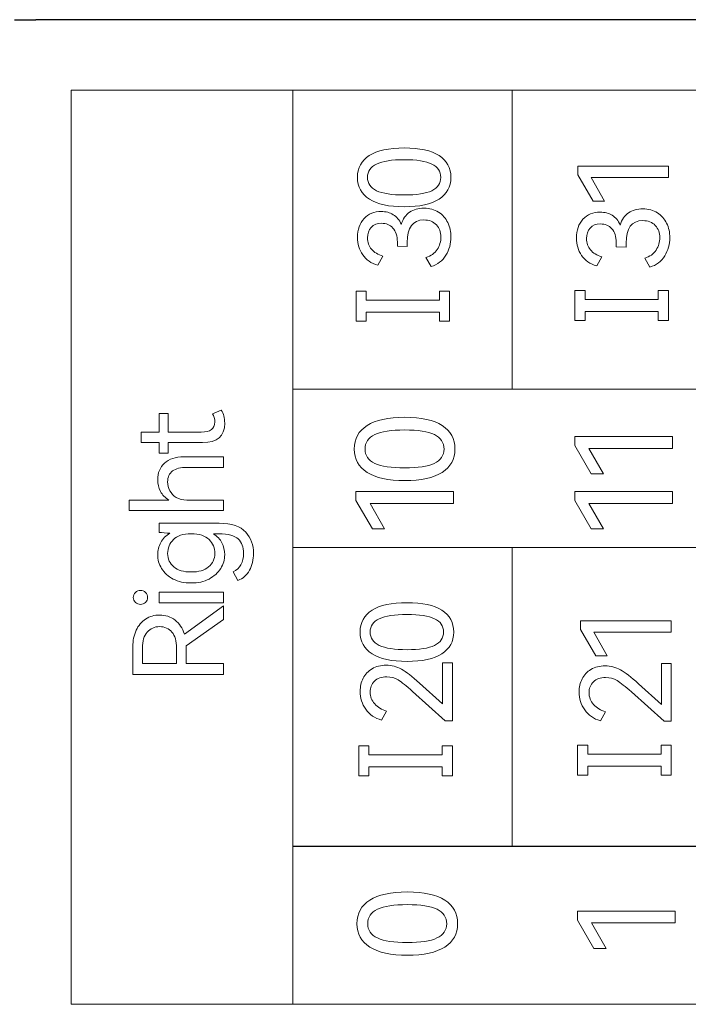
# Model space of a CAD drawing. Header units: millimetres. Extents: x 0 to 427, y 0 to 299.
# Tile 15 of 34: x 133 to 145, y 147 to 166. Entities that reach past the tile are written whole.
import ezdxf

# ---------------------------------------------------------------- set-up
doc = ezdxf.new("R2010")
doc.units = ezdxf.units.MM
doc.header["$MEASUREMENT"] = 0
doc.layers.add('layer 1', color=7, linetype='Continuous')
doc.layers.add('Layer0000', color=7, linetype='Continuous', lineweight=25)

msp = doc.modelspace()

# ---------------------------------------------------------------- linework, layer by layer
at = {"layer": 'layer 1', "lineweight": 9}
for points, knots in [([(137.761, 147.427), (137.761, 147.427), (137.761, 164.37), (137.761, 164.37), (137.761, 164.37), (137.761, 164.37), (133.653, 164.37), (133.653, 164.37), (133.653, 164.37), (133.653, 164.37), (133.653, 147.427), (133.653, 147.427), (133.653, 147.427), (133.653, 147.427), (137.761, 147.427), (137.761, 147.427)], [0, 0, 0, 0, 0.25, 0.25, 0.25, 0.25, 0.5, 0.5, 0.5, 0.5, 0.75, 0.75, 0.75, 0.75, 1, 1, 1, 1]), ([(174.394, 164.37), (174.394, 164.37), (170.323, 164.37), (170.323, 164.37), (170.323, 164.37), (170.323, 164.37), (166.253, 164.37), (166.253, 164.37), (166.253, 164.37), (166.253, 164.37), (162.183, 164.37), (162.183, 164.37), (162.183, 164.37), (162.183, 164.37), (158.112, 164.37), (158.112, 164.37), (158.112, 164.37), (158.112, 164.37), (154.042, 164.37), (154.042, 164.37), (154.042, 164.37), (154.042, 164.37), (149.972, 164.37), (149.972, 164.37), (149.972, 164.37), (149.972, 164.37), (145.901, 164.37), (145.901, 164.37), (145.901, 164.37), (145.901, 164.37), (141.831, 164.37), (141.831, 164.37), (141.831, 164.37), (141.831, 164.37), (137.761, 164.37), (137.761, 164.37)], [0, 0, 0, 0, 0.111111, 0.111111, 0.111111, 0.111111, 0.222222, 0.222222, 0.222222, 0.222222, 0.333333, 0.333333, 0.333333, 0.333333, 0.444444, 0.444444, 0.444444, 0.444444, 0.555556, 0.555556, 0.555556, 0.555556, 0.666667, 0.666667, 0.666667, 0.666667, 0.777778, 0.777778, 0.777778, 0.777778, 0.888889, 0.888889, 0.888889, 0.888889, 1, 1, 1, 1]), ([(139.829, 163.3), (140.113, 163.3), (140.328, 163.253), (140.474, 163.159), (140.474, 163.159), (140.62, 163.064), (140.693, 162.93), (140.693, 162.754), (140.693, 162.754), (140.693, 162.58), (140.62, 162.445), (140.473, 162.351), (140.473, 162.351), (140.326, 162.257), (140.111, 162.21), (139.829, 162.21), (139.829, 162.21), (139.544, 162.21), (139.328, 162.257), (139.181, 162.351), (139.181, 162.351), (139.033, 162.445), (138.96, 162.58), (138.96, 162.754), (138.96, 162.754), (138.96, 162.93), (139.033, 163.064), (139.18, 163.159), (139.18, 163.159), (139.326, 163.253), (139.543, 163.3), (139.829, 163.3)], [0, 0, 0, 0, 0.125, 0.125, 0.125, 0.125, 0.25, 0.25, 0.25, 0.25, 0.375, 0.375, 0.375, 0.375, 0.5, 0.5, 0.5, 0.5, 0.625, 0.625, 0.625, 0.625, 0.75, 0.75, 0.75, 0.75, 0.875, 0.875, 0.875, 0.875, 1, 1, 1, 1]), ([(139.829, 162.428), (140.056, 162.428), (140.226, 162.455), (140.338, 162.507), (140.338, 162.507), (140.449, 162.56), (140.505, 162.642), (140.505, 162.754), (140.505, 162.754), (140.505, 162.865), (140.45, 162.948), (140.339, 163.001), (140.339, 163.001), (140.228, 163.055), (140.058, 163.082), (139.829, 163.082), (139.829, 163.082), (139.598, 163.082), (139.426, 163.055), (139.314, 163.001), (139.314, 163.001), (139.202, 162.948), (139.145, 162.865), (139.145, 162.754), (139.145, 162.754), (139.145, 162.642), (139.202, 162.56), (139.314, 162.507), (139.314, 162.507), (139.426, 162.455), (139.598, 162.428), (139.829, 162.428)], [0, 0, 0, 0, 0.125, 0.125, 0.125, 0.125, 0.25, 0.25, 0.25, 0.25, 0.375, 0.375, 0.375, 0.375, 0.5, 0.5, 0.5, 0.5, 0.625, 0.625, 0.625, 0.625, 0.75, 0.75, 0.75, 0.75, 0.875, 0.875, 0.875, 0.875, 1, 1, 1, 1]), ([(143.54, 162.315), (143.54, 162.315), (143.329, 162.315), (143.329, 162.315), (143.329, 162.315), (143.329, 162.315), (143.045, 162.804), (143.045, 162.804), (143.045, 162.804), (143.045, 162.804), (143.045, 162.96), (143.045, 162.96), (143.045, 162.96), (143.045, 162.96), (144.725, 162.96), (144.725, 162.96), (144.725, 162.96), (144.725, 162.96), (144.725, 162.753), (144.725, 162.753), (144.725, 162.753), (144.725, 162.753), (143.29, 162.753), (143.29, 162.753), (143.29, 162.753), (143.29, 162.753), (143.54, 162.315), (143.54, 162.315)], [0, 0, 0, 0, 0.142857, 0.142857, 0.142857, 0.142857, 0.285714, 0.285714, 0.285714, 0.285714, 0.428571, 0.428571, 0.428571, 0.428571, 0.571429, 0.571429, 0.571429, 0.571429, 0.714286, 0.714286, 0.714286, 0.714286, 0.857143, 0.857143, 0.857143, 0.857143, 1, 1, 1, 1]), ([(139.771, 161.883), (139.803, 161.984), (139.855, 162.059), (139.927, 162.109), (139.927, 162.109), (139.999, 162.158), (140.088, 162.183), (140.193, 162.183), (140.193, 162.183), (140.297, 162.183), (140.387, 162.159), (140.463, 162.11), (140.463, 162.11), (140.538, 162.061), (140.596, 161.996), (140.635, 161.915), (140.635, 161.915), (140.674, 161.834), (140.693, 161.745), (140.693, 161.649), (140.693, 161.649), (140.693, 161.526), (140.662, 161.414), (140.599, 161.311), (140.599, 161.311), (140.536, 161.207), (140.445, 161.138), (140.324, 161.103), (140.324, 161.103), (140.324, 161.103), (140.23, 161.268), (140.23, 161.268), (140.23, 161.268), (140.322, 161.297), (140.391, 161.347), (140.437, 161.418), (140.437, 161.418), (140.484, 161.489), (140.507, 161.566), (140.507, 161.649), (140.507, 161.649), (140.507, 161.739), (140.48, 161.814), (140.424, 161.875), (140.424, 161.875), (140.368, 161.935), (140.29, 161.965), (140.191, 161.965), (140.191, 161.965), (139.986, 161.965), (139.884, 161.825), (139.884, 161.546), (139.884, 161.546), (139.884, 161.546), (139.884, 161.475), (139.884, 161.475), (139.884, 161.475), (139.884, 161.475), (139.7, 161.477), (139.7, 161.477), (139.7, 161.477), (139.7, 161.477), (139.7, 161.557), (139.7, 161.557), (139.7, 161.557), (139.7, 161.67), (139.673, 161.756), (139.618, 161.815), (139.618, 161.815), (139.563, 161.874), (139.492, 161.903), (139.407, 161.903), (139.407, 161.903), (139.326, 161.903), (139.262, 161.878), (139.216, 161.828), (139.216, 161.828), (139.171, 161.777), (139.148, 161.712), (139.148, 161.633), (139.148, 161.633), (139.148, 161.55), (139.172, 161.48), (139.221, 161.423), (139.221, 161.423), (139.27, 161.366), (139.34, 161.322), (139.432, 161.291), (139.432, 161.291), (139.432, 161.291), (139.338, 161.126), (139.338, 161.126), (139.338, 161.126), (139.214, 161.163), (139.12, 161.227), (139.057, 161.32), (139.057, 161.32), (138.994, 161.412), (138.962, 161.52), (138.962, 161.644), (138.962, 161.644), (138.962, 161.788), (139.002, 161.903), (139.083, 161.99), (139.083, 161.99), (139.164, 162.078), (139.271, 162.121), (139.402, 162.121), (139.402, 162.121), (139.486, 162.121), (139.56, 162.102), (139.625, 162.063), (139.625, 162.063), (139.689, 162.024), (139.738, 161.964), (139.771, 161.883)], [0, 0, 0, 0, 0.034483, 0.034483, 0.034483, 0.034483, 0.068966, 0.068966, 0.068966, 0.068966, 0.103448, 0.103448, 0.103448, 0.103448, 0.137931, 0.137931, 0.137931, 0.137931, 0.172414, 0.172414, 0.172414, 0.172414, 0.206897, 0.206897, 0.206897, 0.206897, 0.241379, 0.241379, 0.241379, 0.241379, 0.275862, 0.275862, 0.275862, 0.275862, 0.310345, 0.310345, 0.310345, 0.310345, 0.344828, 0.344828, 0.344828, 0.344828, 0.37931, 0.37931, 0.37931, 0.37931, 0.413793, 0.413793, 0.413793, 0.413793, 0.448276, 0.448276, 0.448276, 0.448276, 0.482759, 0.482759, 0.482759, 0.482759, 0.517241, 0.517241, 0.517241, 0.517241, 0.551724, 0.551724, 0.551724, 0.551724, 0.586207, 0.586207, 0.586207, 0.586207, 0.62069, 0.62069, 0.62069, 0.62069, 0.655172, 0.655172, 0.655172, 0.655172, 0.689655, 0.689655, 0.689655, 0.689655, 0.724138, 0.724138, 0.724138, 0.724138, 0.758621, 0.758621, 0.758621, 0.758621, 0.793103, 0.793103, 0.793103, 0.793103, 0.827586, 0.827586, 0.827586, 0.827586, 0.862069, 0.862069, 0.862069, 0.862069, 0.896552, 0.896552, 0.896552, 0.896552, 0.931034, 0.931034, 0.931034, 0.931034, 0.965517, 0.965517, 0.965517, 0.965517, 1, 1, 1, 1]), ([(143.829, 161.871), (143.861, 161.972), (143.913, 162.047), (143.985, 162.097), (143.985, 162.097), (144.057, 162.146), (144.145, 162.171), (144.251, 162.171), (144.251, 162.171), (144.355, 162.171), (144.445, 162.147), (144.52, 162.098), (144.52, 162.098), (144.596, 162.049), (144.653, 161.984), (144.692, 161.903), (144.692, 161.903), (144.731, 161.822), (144.751, 161.733), (144.751, 161.637), (144.751, 161.637), (144.751, 161.515), (144.719, 161.402), (144.657, 161.299), (144.657, 161.299), (144.594, 161.195), (144.502, 161.126), (144.381, 161.091), (144.381, 161.091), (144.381, 161.091), (144.287, 161.256), (144.287, 161.256), (144.287, 161.256), (144.379, 161.285), (144.448, 161.335), (144.495, 161.406), (144.495, 161.406), (144.542, 161.478), (144.565, 161.554), (144.565, 161.637), (144.565, 161.637), (144.565, 161.727), (144.537, 161.802), (144.481, 161.863), (144.481, 161.863), (144.425, 161.923), (144.348, 161.953), (144.248, 161.953), (144.248, 161.953), (144.044, 161.953), (143.941, 161.813), (143.941, 161.534), (143.941, 161.534), (143.941, 161.534), (143.941, 161.463), (143.941, 161.463), (143.941, 161.463), (143.941, 161.463), (143.758, 161.465), (143.758, 161.465), (143.758, 161.465), (143.758, 161.465), (143.758, 161.545), (143.758, 161.545), (143.758, 161.545), (143.758, 161.658), (143.73, 161.744), (143.675, 161.803), (143.675, 161.803), (143.62, 161.862), (143.55, 161.891), (143.464, 161.891), (143.464, 161.891), (143.383, 161.891), (143.32, 161.866), (143.274, 161.816), (143.274, 161.816), (143.228, 161.765), (143.205, 161.7), (143.205, 161.621), (143.205, 161.621), (143.205, 161.538), (143.23, 161.468), (143.279, 161.411), (143.279, 161.411), (143.327, 161.354), (143.398, 161.31), (143.489, 161.279), (143.489, 161.279), (143.489, 161.279), (143.395, 161.114), (143.395, 161.114), (143.395, 161.114), (143.272, 161.151), (143.178, 161.215), (143.115, 161.308), (143.115, 161.308), (143.051, 161.4), (143.019, 161.508), (143.019, 161.632), (143.019, 161.632), (143.019, 161.776), (143.06, 161.891), (143.141, 161.979), (143.141, 161.979), (143.222, 162.066), (143.328, 162.109), (143.46, 162.109), (143.46, 162.109), (143.544, 162.109), (143.618, 162.09), (143.682, 162.051), (143.682, 162.051), (143.746, 162.012), (143.795, 161.952), (143.829, 161.871)], [0, 0, 0, 0, 0.034483, 0.034483, 0.034483, 0.034483, 0.068966, 0.068966, 0.068966, 0.068966, 0.103448, 0.103448, 0.103448, 0.103448, 0.137931, 0.137931, 0.137931, 0.137931, 0.172414, 0.172414, 0.172414, 0.172414, 0.206897, 0.206897, 0.206897, 0.206897, 0.241379, 0.241379, 0.241379, 0.241379, 0.275862, 0.275862, 0.275862, 0.275862, 0.310345, 0.310345, 0.310345, 0.310345, 0.344828, 0.344828, 0.344828, 0.344828, 0.37931, 0.37931, 0.37931, 0.37931, 0.413793, 0.413793, 0.413793, 0.413793, 0.448276, 0.448276, 0.448276, 0.448276, 0.482759, 0.482759, 0.482759, 0.482759, 0.517241, 0.517241, 0.517241, 0.517241, 0.551724, 0.551724, 0.551724, 0.551724, 0.586207, 0.586207, 0.586207, 0.586207, 0.62069, 0.62069, 0.62069, 0.62069, 0.655172, 0.655172, 0.655172, 0.655172, 0.689655, 0.689655, 0.689655, 0.689655, 0.724138, 0.724138, 0.724138, 0.724138, 0.758621, 0.758621, 0.758621, 0.758621, 0.793103, 0.793103, 0.793103, 0.793103, 0.827586, 0.827586, 0.827586, 0.827586, 0.862069, 0.862069, 0.862069, 0.862069, 0.896552, 0.896552, 0.896552, 0.896552, 0.931034, 0.931034, 0.931034, 0.931034, 0.965517, 0.965517, 0.965517, 0.965517, 1, 1, 1, 1]), ([(139.123, 160.647), (139.123, 160.647), (139.123, 160.48), (139.123, 160.48), (139.123, 160.48), (139.123, 160.48), (140.479, 160.48), (140.479, 160.48), (140.479, 160.48), (140.479, 160.48), (140.479, 160.647), (140.479, 160.647), (140.479, 160.647), (140.479, 160.647), (140.668, 160.647), (140.668, 160.647), (140.668, 160.647), (140.668, 160.647), (140.668, 160.089), (140.668, 160.089), (140.668, 160.089), (140.668, 160.089), (140.479, 160.089), (140.479, 160.089), (140.479, 160.089), (140.479, 160.089), (140.479, 160.257), (140.479, 160.257), (140.479, 160.257), (140.479, 160.257), (139.123, 160.257), (139.123, 160.257), (139.123, 160.257), (139.123, 160.257), (139.123, 160.089), (139.123, 160.089), (139.123, 160.089), (139.123, 160.089), (138.934, 160.089), (138.934, 160.089), (138.934, 160.089), (138.934, 160.089), (138.934, 160.647), (138.934, 160.647), (138.934, 160.647), (138.934, 160.647), (139.123, 160.647), (139.123, 160.647)], [0, 0, 0, 0, 0.083333, 0.083333, 0.083333, 0.083333, 0.166667, 0.166667, 0.166667, 0.166667, 0.25, 0.25, 0.25, 0.25, 0.333333, 0.333333, 0.333333, 0.333333, 0.416667, 0.416667, 0.416667, 0.416667, 0.5, 0.5, 0.5, 0.5, 0.583333, 0.583333, 0.583333, 0.583333, 0.666667, 0.666667, 0.666667, 0.666667, 0.75, 0.75, 0.75, 0.75, 0.833333, 0.833333, 0.833333, 0.833333, 0.916667, 0.916667, 0.916667, 0.916667, 1, 1, 1, 1]), ([(143.18, 160.659), (143.18, 160.659), (143.18, 160.492), (143.18, 160.492), (143.18, 160.492), (143.18, 160.492), (144.536, 160.492), (144.536, 160.492), (144.536, 160.492), (144.536, 160.492), (144.536, 160.659), (144.536, 160.659), (144.536, 160.659), (144.536, 160.659), (144.725, 160.659), (144.725, 160.659), (144.725, 160.659), (144.725, 160.659), (144.725, 160.101), (144.725, 160.101), (144.725, 160.101), (144.725, 160.101), (144.536, 160.101), (144.536, 160.101), (144.536, 160.101), (144.536, 160.101), (144.536, 160.268), (144.536, 160.268), (144.536, 160.268), (144.536, 160.268), (143.18, 160.268), (143.18, 160.268), (143.18, 160.268), (143.18, 160.268), (143.18, 160.101), (143.18, 160.101), (143.18, 160.101), (143.18, 160.101), (142.991, 160.101), (142.991, 160.101), (142.991, 160.101), (142.991, 160.101), (142.991, 160.659), (142.991, 160.659), (142.991, 160.659), (142.991, 160.659), (143.18, 160.659), (143.18, 160.659)], [0, 0, 0, 0, 0.083333, 0.083333, 0.083333, 0.083333, 0.166667, 0.166667, 0.166667, 0.166667, 0.25, 0.25, 0.25, 0.25, 0.333333, 0.333333, 0.333333, 0.333333, 0.416667, 0.416667, 0.416667, 0.416667, 0.5, 0.5, 0.5, 0.5, 0.583333, 0.583333, 0.583333, 0.583333, 0.666667, 0.666667, 0.666667, 0.666667, 0.75, 0.75, 0.75, 0.75, 0.833333, 0.833333, 0.833333, 0.833333, 0.916667, 0.916667, 0.916667, 0.916667, 1, 1, 1, 1]), ([(174.394, 158.829), (174.394, 158.829), (170.323, 158.829), (170.323, 158.829), (170.323, 158.829), (170.323, 158.829), (166.253, 158.829), (166.253, 158.829), (166.253, 158.829), (166.253, 158.829), (162.183, 158.829), (162.183, 158.829), (162.183, 158.829), (162.183, 158.829), (158.112, 158.829), (158.112, 158.829), (158.112, 158.829), (158.112, 158.829), (154.042, 158.829), (154.042, 158.829), (154.042, 158.829), (154.042, 158.829), (149.972, 158.829), (149.972, 158.829), (149.972, 158.829), (149.972, 158.829), (145.901, 158.829), (145.901, 158.829), (145.901, 158.829), (145.901, 158.829), (141.831, 158.829), (141.831, 158.829), (141.831, 158.829), (141.831, 158.829), (137.761, 158.829), (137.761, 158.829)], [0, 0, 0, 0, 0.111111, 0.111111, 0.111111, 0.111111, 0.222222, 0.222222, 0.222222, 0.222222, 0.333333, 0.333333, 0.333333, 0.333333, 0.444444, 0.444444, 0.444444, 0.444444, 0.555556, 0.555556, 0.555556, 0.555556, 0.666667, 0.666667, 0.666667, 0.666667, 0.777778, 0.777778, 0.777778, 0.777778, 0.888889, 0.888889, 0.888889, 0.888889, 1, 1, 1, 1]), ([(137.761, 155.895), (137.761, 155.895), (137.761, 158.827), (137.761, 158.827), (137.761, 158.827), (137.761, 158.827), (174.394, 158.827), (174.394, 158.827), (174.394, 158.827), (174.394, 158.827), (174.394, 155.895), (174.394, 155.895), (174.394, 155.895), (174.394, 155.895), (137.761, 155.895), (137.761, 155.895)], [0, 0, 0, 0, 0.25, 0.25, 0.25, 0.25, 0.5, 0.5, 0.5, 0.5, 0.75, 0.75, 0.75, 0.75, 1, 1, 1, 1]), ([(136.435, 158.438), (136.478, 158.376), (136.499, 158.296), (136.499, 158.198), (136.499, 158.198), (136.499, 157.958), (136.363, 157.838), (136.089, 157.838), (136.089, 157.838), (136.089, 157.838), (135.451, 157.838), (135.451, 157.838), (135.451, 157.838), (135.451, 157.838), (135.451, 157.64), (135.451, 157.64), (135.451, 157.64), (135.451, 157.64), (135.282, 157.64), (135.282, 157.64), (135.282, 157.64), (135.282, 157.64), (135.282, 157.838), (135.282, 157.838), (135.282, 157.838), (135.282, 157.838), (134.949, 157.838), (134.949, 157.838), (134.949, 157.838), (134.949, 157.838), (134.949, 158.033), (134.949, 158.033), (134.949, 158.033), (134.949, 158.033), (135.282, 158.033), (135.282, 158.033), (135.282, 158.033), (135.282, 158.033), (135.282, 158.379), (135.282, 158.379), (135.282, 158.379), (135.282, 158.379), (135.451, 158.379), (135.451, 158.379), (135.451, 158.379), (135.451, 158.379), (135.451, 158.033), (135.451, 158.033), (135.451, 158.033), (135.451, 158.033), (136.066, 158.033), (136.066, 158.033), (136.066, 158.033), (136.233, 158.033), (136.316, 158.095), (136.316, 158.221), (136.316, 158.221), (136.316, 158.276), (136.302, 158.327), (136.275, 158.374), (136.275, 158.374), (136.275, 158.374), (136.435, 158.438), (136.435, 158.438)], [0, 0, 0, 0, 0.0625, 0.0625, 0.0625, 0.0625, 0.125, 0.125, 0.125, 0.125, 0.1875, 0.1875, 0.1875, 0.1875, 0.25, 0.25, 0.25, 0.25, 0.3125, 0.3125, 0.3125, 0.3125, 0.375, 0.375, 0.375, 0.375, 0.4375, 0.4375, 0.4375, 0.4375, 0.5, 0.5, 0.5, 0.5, 0.5625, 0.5625, 0.5625, 0.5625, 0.625, 0.625, 0.625, 0.625, 0.6875, 0.6875, 0.6875, 0.6875, 0.75, 0.75, 0.75, 0.75, 0.8125, 0.8125, 0.8125, 0.8125, 0.875, 0.875, 0.875, 0.875, 0.9375, 0.9375, 0.9375, 0.9375, 1, 1, 1, 1]), ([(139.837, 158.307), (140.143, 158.307), (140.375, 158.256), (140.532, 158.155), (140.532, 158.155), (140.689, 158.054), (140.768, 157.909), (140.768, 157.719), (140.768, 157.719), (140.768, 157.532), (140.689, 157.387), (140.531, 157.286), (140.531, 157.286), (140.373, 157.185), (140.141, 157.134), (139.837, 157.134), (139.837, 157.134), (139.53, 157.134), (139.298, 157.185), (139.139, 157.286), (139.139, 157.286), (138.98, 157.387), (138.901, 157.532), (138.901, 157.719), (138.901, 157.719), (138.901, 157.909), (138.98, 158.054), (139.138, 158.155), (139.138, 158.155), (139.296, 158.256), (139.529, 158.307), (139.837, 158.307)], [0, 0, 0, 0, 0.125, 0.125, 0.125, 0.125, 0.25, 0.25, 0.25, 0.25, 0.375, 0.375, 0.375, 0.375, 0.5, 0.5, 0.5, 0.5, 0.625, 0.625, 0.625, 0.625, 0.75, 0.75, 0.75, 0.75, 0.875, 0.875, 0.875, 0.875, 1, 1, 1, 1]), ([(139.837, 157.369), (140.082, 157.369), (140.265, 157.397), (140.385, 157.454), (140.385, 157.454), (140.505, 157.511), (140.565, 157.599), (140.565, 157.719), (140.565, 157.719), (140.565, 157.84), (140.505, 157.929), (140.386, 157.986), (140.386, 157.986), (140.267, 158.043), (140.084, 158.072), (139.837, 158.072), (139.837, 158.072), (139.588, 158.072), (139.403, 158.044), (139.282, 157.986), (139.282, 157.986), (139.161, 157.928), (139.101, 157.84), (139.101, 157.719), (139.101, 157.719), (139.101, 157.599), (139.161, 157.511), (139.282, 157.454), (139.282, 157.454), (139.403, 157.397), (139.588, 157.369), (139.837, 157.369)], [0, 0, 0, 0, 0.125, 0.125, 0.125, 0.125, 0.25, 0.25, 0.25, 0.25, 0.375, 0.375, 0.375, 0.375, 0.5, 0.5, 0.5, 0.5, 0.625, 0.625, 0.625, 0.625, 0.75, 0.75, 0.75, 0.75, 0.875, 0.875, 0.875, 0.875, 1, 1, 1, 1]), ([(143.522, 157.26), (143.522, 157.26), (143.294, 157.26), (143.294, 157.26), (143.294, 157.26), (143.294, 157.26), (142.988, 157.786), (142.988, 157.786), (142.988, 157.786), (142.988, 157.786), (142.988, 157.954), (142.988, 157.954), (142.988, 157.954), (142.988, 157.954), (144.798, 157.954), (144.798, 157.954), (144.798, 157.954), (144.798, 157.954), (144.798, 157.732), (144.798, 157.732), (144.798, 157.732), (144.798, 157.732), (143.252, 157.732), (143.252, 157.732), (143.252, 157.732), (143.252, 157.732), (143.522, 157.26), (143.522, 157.26)], [0, 0, 0, 0, 0.142857, 0.142857, 0.142857, 0.142857, 0.285714, 0.285714, 0.285714, 0.285714, 0.428571, 0.428571, 0.428571, 0.428571, 0.571429, 0.571429, 0.571429, 0.571429, 0.714286, 0.714286, 0.714286, 0.714286, 0.857143, 0.857143, 0.857143, 0.857143, 1, 1, 1, 1]), ([(135.257, 157.155), (135.257, 157.278), (135.299, 157.379), (135.383, 157.457), (135.383, 157.457), (135.467, 157.535), (135.586, 157.574), (135.74, 157.574), (135.74, 157.574), (135.74, 157.574), (136.474, 157.574), (136.474, 157.574), (136.474, 157.574), (136.474, 157.574), (136.474, 157.379), (136.474, 157.379), (136.474, 157.379), (136.474, 157.379), (135.795, 157.379), (135.795, 157.379), (135.795, 157.379), (135.682, 157.379), (135.595, 157.357), (135.534, 157.312), (135.534, 157.312), (135.473, 157.267), (135.442, 157.2), (135.442, 157.111), (135.442, 157.111), (135.442, 157.053), (135.456, 156.998), (135.482, 156.947), (135.482, 156.947), (135.509, 156.896), (135.549, 156.854), (135.602, 156.822), (135.602, 156.822), (135.654, 156.79), (135.72, 156.774), (135.798, 156.774), (135.798, 156.774), (135.798, 156.774), (136.474, 156.774), (136.474, 156.774), (136.474, 156.774), (136.474, 156.774), (136.474, 156.579), (136.474, 156.579), (136.474, 156.579), (136.474, 156.579), (134.729, 156.579), (134.729, 156.579), (134.729, 156.579), (134.729, 156.579), (134.729, 156.774), (134.729, 156.774), (134.729, 156.774), (134.729, 156.774), (135.463, 156.774), (135.463, 156.774), (135.463, 156.774), (135.396, 156.815), (135.344, 156.869), (135.309, 156.934), (135.309, 156.934), (135.274, 157), (135.257, 157.074), (135.257, 157.155)], [0, 0, 0, 0, 0.058824, 0.058824, 0.058824, 0.058824, 0.117647, 0.117647, 0.117647, 0.117647, 0.176471, 0.176471, 0.176471, 0.176471, 0.235294, 0.235294, 0.235294, 0.235294, 0.294118, 0.294118, 0.294118, 0.294118, 0.352941, 0.352941, 0.352941, 0.352941, 0.411765, 0.411765, 0.411765, 0.411765, 0.470588, 0.470588, 0.470588, 0.470588, 0.529412, 0.529412, 0.529412, 0.529412, 0.588235, 0.588235, 0.588235, 0.588235, 0.647059, 0.647059, 0.647059, 0.647059, 0.705882, 0.705882, 0.705882, 0.705882, 0.764706, 0.764706, 0.764706, 0.764706, 0.823529, 0.823529, 0.823529, 0.823529, 0.882353, 0.882353, 0.882353, 0.882353, 0.941176, 0.941176, 0.941176, 0.941176, 1, 1, 1, 1]), ([(139.464, 156.238), (139.464, 156.238), (139.237, 156.238), (139.237, 156.238), (139.237, 156.238), (139.237, 156.238), (138.93, 156.764), (138.93, 156.764), (138.93, 156.764), (138.93, 156.764), (138.93, 156.932), (138.93, 156.932), (138.93, 156.932), (138.93, 156.932), (140.74, 156.932), (140.74, 156.932), (140.74, 156.932), (140.74, 156.932), (140.74, 156.709), (140.74, 156.709), (140.74, 156.709), (140.74, 156.709), (139.195, 156.709), (139.195, 156.709), (139.195, 156.709), (139.195, 156.709), (139.464, 156.238), (139.464, 156.238)], [0, 0, 0, 0, 0.142857, 0.142857, 0.142857, 0.142857, 0.285714, 0.285714, 0.285714, 0.285714, 0.428571, 0.428571, 0.428571, 0.428571, 0.571429, 0.571429, 0.571429, 0.571429, 0.714286, 0.714286, 0.714286, 0.714286, 0.857143, 0.857143, 0.857143, 0.857143, 1, 1, 1, 1]), ([(143.522, 156.238), (143.522, 156.238), (143.294, 156.238), (143.294, 156.238), (143.294, 156.238), (143.294, 156.238), (142.988, 156.764), (142.988, 156.764), (142.988, 156.764), (142.988, 156.764), (142.988, 156.932), (142.988, 156.932), (142.988, 156.932), (142.988, 156.932), (144.798, 156.932), (144.798, 156.932), (144.798, 156.932), (144.798, 156.932), (144.798, 156.709), (144.798, 156.709), (144.798, 156.709), (144.798, 156.709), (143.252, 156.709), (143.252, 156.709), (143.252, 156.709), (143.252, 156.709), (143.522, 156.238), (143.522, 156.238)], [0, 0, 0, 0, 0.142857, 0.142857, 0.142857, 0.142857, 0.285714, 0.285714, 0.285714, 0.285714, 0.428571, 0.428571, 0.428571, 0.428571, 0.571429, 0.571429, 0.571429, 0.571429, 0.714286, 0.714286, 0.714286, 0.714286, 0.857143, 0.857143, 0.857143, 0.857143, 1, 1, 1, 1]), ([(135.282, 156.343), (135.282, 156.343), (136.398, 156.343), (136.398, 156.343), (136.398, 156.343), (136.629, 156.343), (136.793, 156.288), (136.889, 156.178), (136.889, 156.178), (136.986, 156.068), (137.034, 155.937), (137.034, 155.786), (137.034, 155.786), (137.034, 155.668), (137.008, 155.563), (136.958, 155.472), (136.958, 155.472), (136.908, 155.38), (136.836, 155.317), (136.745, 155.284), (136.745, 155.284), (136.745, 155.284), (136.655, 155.442), (136.655, 155.442), (136.655, 155.442), (136.785, 155.502), (136.85, 155.617), (136.85, 155.788), (136.85, 155.788), (136.85, 155.9), (136.817, 155.988), (136.749, 156.052), (136.749, 156.052), (136.682, 156.116), (136.564, 156.148), (136.394, 156.148), (136.394, 156.148), (136.394, 156.148), (136.291, 156.148), (136.291, 156.148), (136.291, 156.148), (136.361, 156.104), (136.413, 156.048), (136.448, 155.98), (136.448, 155.98), (136.482, 155.912), (136.499, 155.839), (136.499, 155.761), (136.499, 155.761), (136.499, 155.67), (136.475, 155.585), (136.425, 155.505), (136.425, 155.505), (136.375, 155.425), (136.303, 155.36), (136.209, 155.31), (136.209, 155.31), (136.115, 155.26), (136.005, 155.236), (135.878, 155.236), (135.878, 155.236), (135.751, 155.236), (135.64, 155.26), (135.545, 155.309), (135.545, 155.309), (135.451, 155.358), (135.379, 155.423), (135.33, 155.504), (135.33, 155.504), (135.281, 155.585), (135.257, 155.67), (135.257, 155.761), (135.257, 155.761), (135.257, 155.84), (135.276, 155.915), (135.314, 155.987), (135.314, 155.987), (135.352, 156.058), (135.409, 156.115), (135.484, 156.157), (135.484, 156.157), (135.412, 156.165), (135.344, 156.17), (135.282, 156.171), (135.282, 156.171), (135.282, 156.171), (135.282, 156.343), (135.282, 156.343)], [0, 0, 0, 0, 0.045455, 0.045455, 0.045455, 0.045455, 0.090909, 0.090909, 0.090909, 0.090909, 0.136364, 0.136364, 0.136364, 0.136364, 0.181818, 0.181818, 0.181818, 0.181818, 0.227273, 0.227273, 0.227273, 0.227273, 0.272727, 0.272727, 0.272727, 0.272727, 0.318182, 0.318182, 0.318182, 0.318182, 0.363636, 0.363636, 0.363636, 0.363636, 0.409091, 0.409091, 0.409091, 0.409091, 0.454545, 0.454545, 0.454545, 0.454545, 0.5, 0.5, 0.5, 0.5, 0.545455, 0.545455, 0.545455, 0.545455, 0.590909, 0.590909, 0.590909, 0.590909, 0.636364, 0.636364, 0.636364, 0.636364, 0.681818, 0.681818, 0.681818, 0.681818, 0.727273, 0.727273, 0.727273, 0.727273, 0.772727, 0.772727, 0.772727, 0.772727, 0.818182, 0.818182, 0.818182, 0.818182, 0.863636, 0.863636, 0.863636, 0.863636, 0.909091, 0.909091, 0.909091, 0.909091, 0.954545, 0.954545, 0.954545, 0.954545, 1, 1, 1, 1]), ([(136.316, 155.784), (136.316, 155.883), (136.281, 155.969), (136.21, 156.04), (136.21, 156.04), (136.14, 156.112), (136.029, 156.148), (135.878, 156.148), (135.878, 156.148), (135.728, 156.148), (135.618, 156.112), (135.548, 156.04), (135.548, 156.04), (135.477, 155.969), (135.442, 155.883), (135.442, 155.784), (135.442, 155.784), (135.442, 155.68), (135.48, 155.596), (135.557, 155.534), (135.557, 155.534), (135.633, 155.471), (135.74, 155.44), (135.878, 155.44), (135.878, 155.44), (136.017, 155.44), (136.125, 155.471), (136.201, 155.534), (136.201, 155.534), (136.278, 155.596), (136.316, 155.68), (136.316, 155.784)], [0, 0, 0, 0, 0.125, 0.125, 0.125, 0.125, 0.25, 0.25, 0.25, 0.25, 0.375, 0.375, 0.375, 0.375, 0.5, 0.5, 0.5, 0.5, 0.625, 0.625, 0.625, 0.625, 0.75, 0.75, 0.75, 0.75, 0.875, 0.875, 0.875, 0.875, 1, 1, 1, 1]), ([(174.394, 155.895), (174.394, 155.895), (170.323, 155.895), (170.323, 155.895), (170.323, 155.895), (170.323, 155.895), (166.253, 155.895), (166.253, 155.895), (166.253, 155.895), (166.253, 155.895), (162.183, 155.895), (162.183, 155.895), (162.183, 155.895), (162.183, 155.895), (158.112, 155.895), (158.112, 155.895), (158.112, 155.895), (158.112, 155.895), (154.042, 155.895), (154.042, 155.895), (154.042, 155.895), (154.042, 155.895), (149.972, 155.895), (149.972, 155.895), (149.972, 155.895), (149.972, 155.895), (145.901, 155.895), (145.901, 155.895), (145.901, 155.895), (145.901, 155.895), (141.831, 155.895), (141.831, 155.895), (141.831, 155.895), (141.831, 155.895), (137.761, 155.895), (137.761, 155.895)], [0, 0, 0, 0, 0.111111, 0.111111, 0.111111, 0.111111, 0.222222, 0.222222, 0.222222, 0.222222, 0.333333, 0.333333, 0.333333, 0.333333, 0.444444, 0.444444, 0.444444, 0.444444, 0.555556, 0.555556, 0.555556, 0.555556, 0.666667, 0.666667, 0.666667, 0.666667, 0.777778, 0.777778, 0.777778, 0.777778, 0.888889, 0.888889, 0.888889, 0.888889, 1, 1, 1, 1]), ([(135.071, 154.968), (135.071, 154.932), (135.057, 154.902), (135.031, 154.877), (135.031, 154.877), (135.004, 154.852), (134.973, 154.839), (134.938, 154.839), (134.938, 154.839), (134.903, 154.839), (134.872, 154.852), (134.845, 154.877), (134.845, 154.877), (134.818, 154.902), (134.805, 154.932), (134.805, 154.968), (134.805, 154.968), (134.805, 155.004), (134.818, 155.035), (134.844, 155.06), (134.844, 155.06), (134.87, 155.086), (134.901, 155.098), (134.938, 155.098), (134.938, 155.098), (134.973, 155.098), (135.004, 155.085), (135.031, 155.059), (135.031, 155.059), (135.057, 155.033), (135.071, 155.003), (135.071, 154.968)], [0, 0, 0, 0, 0.125, 0.125, 0.125, 0.125, 0.25, 0.25, 0.25, 0.25, 0.375, 0.375, 0.375, 0.375, 0.5, 0.5, 0.5, 0.5, 0.625, 0.625, 0.625, 0.625, 0.75, 0.75, 0.75, 0.75, 0.875, 0.875, 0.875, 0.875, 1, 1, 1, 1]), ([(136.474, 155.064), (136.474, 155.064), (136.474, 154.869), (136.474, 154.869), (136.474, 154.869), (136.474, 154.869), (135.284, 154.869), (135.284, 154.869), (135.284, 154.869), (135.284, 154.869), (135.284, 155.064), (135.284, 155.064), (135.284, 155.064), (135.284, 155.064), (136.474, 155.064), (136.474, 155.064)], [0, 0, 0, 0, 0.25, 0.25, 0.25, 0.25, 0.5, 0.5, 0.5, 0.5, 0.75, 0.75, 0.75, 0.75, 1, 1, 1, 1]), ([(136.474, 154.81), (136.474, 154.81), (136.474, 154.56), (136.474, 154.56), (136.474, 154.56), (136.474, 154.56), (135.786, 154.073), (135.786, 154.073), (135.786, 154.073), (135.786, 154.073), (135.786, 154.053), (135.786, 154.053), (135.786, 154.053), (135.786, 154.053), (135.786, 153.741), (135.786, 153.741), (135.786, 153.741), (135.786, 153.741), (136.474, 153.741), (136.474, 153.741), (136.474, 153.741), (136.474, 153.741), (136.474, 153.537), (136.474, 153.537), (136.474, 153.537), (136.474, 153.537), (134.796, 153.537), (134.796, 153.537), (134.796, 153.537), (134.796, 153.537), (134.796, 154.053), (134.796, 154.053), (134.796, 154.053), (134.796, 154.167), (134.816, 154.269), (134.858, 154.359), (134.858, 154.359), (134.899, 154.448), (134.957, 154.518), (135.033, 154.568), (135.033, 154.568), (135.109, 154.617), (135.195, 154.642), (135.293, 154.642), (135.293, 154.642), (135.403, 154.642), (135.498, 154.611), (135.579, 154.548), (135.579, 154.548), (135.659, 154.485), (135.717, 154.399), (135.752, 154.289), (135.752, 154.289), (135.752, 154.289), (136.474, 154.81), (136.474, 154.81)], [0, 0, 0, 0, 0.071429, 0.071429, 0.071429, 0.071429, 0.142857, 0.142857, 0.142857, 0.142857, 0.214286, 0.214286, 0.214286, 0.214286, 0.285714, 0.285714, 0.285714, 0.285714, 0.357143, 0.357143, 0.357143, 0.357143, 0.428571, 0.428571, 0.428571, 0.428571, 0.5, 0.5, 0.5, 0.5, 0.571429, 0.571429, 0.571429, 0.571429, 0.642857, 0.642857, 0.642857, 0.642857, 0.714286, 0.714286, 0.714286, 0.714286, 0.785714, 0.785714, 0.785714, 0.785714, 0.857143, 0.857143, 0.857143, 0.857143, 0.928571, 0.928571, 0.928571, 0.928571, 1, 1, 1, 1]), ([(139.879, 154.871), (140.164, 154.871), (140.379, 154.824), (140.525, 154.73), (140.525, 154.73), (140.671, 154.636), (140.744, 154.501), (140.744, 154.326), (140.744, 154.326), (140.744, 154.151), (140.67, 154.017), (140.524, 153.923), (140.524, 153.923), (140.377, 153.829), (140.162, 153.782), (139.879, 153.782), (139.879, 153.782), (139.595, 153.782), (139.379, 153.829), (139.231, 153.923), (139.231, 153.923), (139.084, 154.017), (139.01, 154.151), (139.01, 154.326), (139.01, 154.326), (139.01, 154.501), (139.084, 154.636), (139.23, 154.73), (139.23, 154.73), (139.377, 154.824), (139.593, 154.871), (139.879, 154.871)], [0, 0, 0, 0, 0.125, 0.125, 0.125, 0.125, 0.25, 0.25, 0.25, 0.25, 0.375, 0.375, 0.375, 0.375, 0.5, 0.5, 0.5, 0.5, 0.625, 0.625, 0.625, 0.625, 0.75, 0.75, 0.75, 0.75, 0.875, 0.875, 0.875, 0.875, 1, 1, 1, 1]), ([(139.879, 154), (140.107, 154), (140.277, 154.026), (140.388, 154.079), (140.388, 154.079), (140.5, 154.132), (140.556, 154.214), (140.556, 154.326), (140.556, 154.326), (140.556, 154.437), (140.5, 154.52), (140.389, 154.573), (140.389, 154.573), (140.279, 154.627), (140.109, 154.653), (139.879, 154.653), (139.879, 154.653), (139.648, 154.653), (139.477, 154.627), (139.364, 154.573), (139.364, 154.573), (139.252, 154.52), (139.196, 154.437), (139.196, 154.326), (139.196, 154.326), (139.196, 154.214), (139.252, 154.132), (139.364, 154.079), (139.364, 154.079), (139.477, 154.026), (139.648, 154), (139.879, 154)], [0, 0, 0, 0, 0.125, 0.125, 0.125, 0.125, 0.25, 0.25, 0.25, 0.25, 0.375, 0.375, 0.375, 0.375, 0.5, 0.5, 0.5, 0.5, 0.625, 0.625, 0.625, 0.625, 0.75, 0.75, 0.75, 0.75, 0.875, 0.875, 0.875, 0.875, 1, 1, 1, 1]), ([(134.974, 153.741), (134.974, 153.741), (135.607, 153.741), (135.607, 153.741), (135.607, 153.741), (135.607, 153.741), (135.607, 154.028), (135.607, 154.028), (135.607, 154.028), (135.607, 154.158), (135.579, 154.257), (135.521, 154.325), (135.521, 154.325), (135.464, 154.393), (135.388, 154.427), (135.293, 154.427), (135.293, 154.427), (135.198, 154.427), (135.122, 154.393), (135.063, 154.325), (135.063, 154.325), (135.004, 154.257), (134.974, 154.158), (134.974, 154.028), (134.974, 154.028), (134.974, 154.028), (134.974, 153.741), (134.974, 153.741)], [0, 0, 0, 0, 0.142857, 0.142857, 0.142857, 0.142857, 0.285714, 0.285714, 0.285714, 0.285714, 0.428571, 0.428571, 0.428571, 0.428571, 0.571429, 0.571429, 0.571429, 0.571429, 0.714286, 0.714286, 0.714286, 0.714286, 0.857143, 0.857143, 0.857143, 0.857143, 1, 1, 1, 1]), ([(143.591, 153.887), (143.591, 153.887), (143.38, 153.887), (143.38, 153.887), (143.38, 153.887), (143.38, 153.887), (143.095, 154.376), (143.095, 154.376), (143.095, 154.376), (143.095, 154.376), (143.095, 154.532), (143.095, 154.532), (143.095, 154.532), (143.095, 154.532), (144.776, 154.532), (144.776, 154.532), (144.776, 154.532), (144.776, 154.532), (144.776, 154.325), (144.776, 154.325), (144.776, 154.325), (144.776, 154.325), (143.341, 154.325), (143.341, 154.325), (143.341, 154.325), (143.341, 154.325), (143.591, 153.887), (143.591, 153.887)], [0, 0, 0, 0, 0.142857, 0.142857, 0.142857, 0.142857, 0.285714, 0.285714, 0.285714, 0.285714, 0.428571, 0.428571, 0.428571, 0.428571, 0.571429, 0.571429, 0.571429, 0.571429, 0.714286, 0.714286, 0.714286, 0.714286, 0.857143, 0.857143, 0.857143, 0.857143, 1, 1, 1, 1]), ([(140.537, 152.996), (140.537, 152.996), (140.537, 153.755), (140.537, 153.755), (140.537, 153.755), (140.537, 153.755), (140.719, 153.755), (140.719, 153.755), (140.719, 153.755), (140.719, 153.755), (140.719, 152.684), (140.719, 152.684), (140.719, 152.684), (140.719, 152.684), (140.588, 152.684), (140.588, 152.684), (140.588, 152.684), (140.588, 152.684), (139.982, 153.227), (139.982, 153.227), (139.982, 153.227), (139.869, 153.33), (139.78, 153.4), (139.715, 153.438), (139.715, 153.438), (139.65, 153.477), (139.58, 153.496), (139.503, 153.496), (139.503, 153.496), (139.405, 153.496), (139.33, 153.469), (139.276, 153.416), (139.276, 153.416), (139.223, 153.362), (139.196, 153.295), (139.196, 153.214), (139.196, 153.214), (139.196, 153.131), (139.224, 153.059), (139.28, 152.996), (139.28, 152.996), (139.335, 152.933), (139.409, 152.888), (139.501, 152.861), (139.501, 152.861), (139.501, 152.861), (139.407, 152.695), (139.407, 152.695), (139.407, 152.695), (139.282, 152.729), (139.184, 152.796), (139.115, 152.895), (139.115, 152.895), (139.045, 152.994), (139.01, 153.105), (139.01, 153.227), (139.01, 153.227), (139.01, 153.316), (139.029, 153.397), (139.066, 153.471), (139.066, 153.471), (139.104, 153.544), (139.159, 153.602), (139.231, 153.646), (139.231, 153.646), (139.304, 153.69), (139.392, 153.711), (139.494, 153.711), (139.494, 153.711), (139.593, 153.711), (139.687, 153.687), (139.776, 153.638), (139.776, 153.638), (139.865, 153.589), (139.976, 153.503), (140.111, 153.381), (140.111, 153.381), (140.111, 153.381), (140.537, 152.996), (140.537, 152.996)], [0, 0, 0, 0, 0.05, 0.05, 0.05, 0.05, 0.1, 0.1, 0.1, 0.1, 0.15, 0.15, 0.15, 0.15, 0.2, 0.2, 0.2, 0.2, 0.25, 0.25, 0.25, 0.25, 0.3, 0.3, 0.3, 0.3, 0.35, 0.35, 0.35, 0.35, 0.4, 0.4, 0.4, 0.4, 0.45, 0.45, 0.45, 0.45, 0.5, 0.5, 0.5, 0.5, 0.55, 0.55, 0.55, 0.55, 0.6, 0.6, 0.6, 0.6, 0.65, 0.65, 0.65, 0.65, 0.7, 0.7, 0.7, 0.7, 0.75, 0.75, 0.75, 0.75, 0.8, 0.8, 0.8, 0.8, 0.85, 0.85, 0.85, 0.85, 0.9, 0.9, 0.9, 0.9, 0.95, 0.95, 0.95, 0.95, 1, 1, 1, 1]), ([(144.595, 152.984), (144.595, 152.984), (144.595, 153.743), (144.595, 153.743), (144.595, 153.743), (144.595, 153.743), (144.776, 153.743), (144.776, 153.743), (144.776, 153.743), (144.776, 153.743), (144.776, 152.672), (144.776, 152.672), (144.776, 152.672), (144.776, 152.672), (144.645, 152.672), (144.645, 152.672), (144.645, 152.672), (144.645, 152.672), (144.04, 153.216), (144.04, 153.216), (144.04, 153.216), (143.927, 153.318), (143.838, 153.388), (143.773, 153.427), (143.773, 153.427), (143.708, 153.465), (143.637, 153.484), (143.561, 153.484), (143.561, 153.484), (143.463, 153.484), (143.387, 153.457), (143.334, 153.404), (143.334, 153.404), (143.28, 153.35), (143.253, 153.283), (143.253, 153.202), (143.253, 153.202), (143.253, 153.119), (143.281, 153.047), (143.337, 152.984), (143.337, 152.984), (143.393, 152.921), (143.467, 152.876), (143.558, 152.849), (143.558, 152.849), (143.558, 152.849), (143.464, 152.684), (143.464, 152.684), (143.464, 152.684), (143.339, 152.717), (143.242, 152.784), (143.172, 152.883), (143.172, 152.883), (143.102, 152.983), (143.068, 153.093), (143.068, 153.216), (143.068, 153.216), (143.068, 153.304), (143.086, 153.385), (143.124, 153.459), (143.124, 153.459), (143.161, 153.532), (143.216, 153.591), (143.289, 153.634), (143.289, 153.634), (143.362, 153.678), (143.449, 153.7), (143.552, 153.7), (143.552, 153.7), (143.651, 153.7), (143.745, 153.675), (143.834, 153.626), (143.834, 153.626), (143.922, 153.577), (144.034, 153.492), (144.168, 153.369), (144.168, 153.369), (144.168, 153.369), (144.595, 152.984), (144.595, 152.984)], [0, 0, 0, 0, 0.05, 0.05, 0.05, 0.05, 0.1, 0.1, 0.1, 0.1, 0.15, 0.15, 0.15, 0.15, 0.2, 0.2, 0.2, 0.2, 0.25, 0.25, 0.25, 0.25, 0.3, 0.3, 0.3, 0.3, 0.35, 0.35, 0.35, 0.35, 0.4, 0.4, 0.4, 0.4, 0.45, 0.45, 0.45, 0.45, 0.5, 0.5, 0.5, 0.5, 0.55, 0.55, 0.55, 0.55, 0.6, 0.6, 0.6, 0.6, 0.65, 0.65, 0.65, 0.65, 0.7, 0.7, 0.7, 0.7, 0.75, 0.75, 0.75, 0.75, 0.8, 0.8, 0.8, 0.8, 0.85, 0.85, 0.85, 0.85, 0.9, 0.9, 0.9, 0.9, 0.95, 0.95, 0.95, 0.95, 1, 1, 1, 1]), ([(139.173, 152.219), (139.173, 152.219), (139.173, 152.052), (139.173, 152.052), (139.173, 152.052), (139.173, 152.052), (140.529, 152.052), (140.529, 152.052), (140.529, 152.052), (140.529, 152.052), (140.529, 152.219), (140.529, 152.219), (140.529, 152.219), (140.529, 152.219), (140.719, 152.219), (140.719, 152.219), (140.719, 152.219), (140.719, 152.219), (140.719, 151.661), (140.719, 151.661), (140.719, 151.661), (140.719, 151.661), (140.529, 151.661), (140.529, 151.661), (140.529, 151.661), (140.529, 151.661), (140.529, 151.828), (140.529, 151.828), (140.529, 151.828), (140.529, 151.828), (139.173, 151.828), (139.173, 151.828), (139.173, 151.828), (139.173, 151.828), (139.173, 151.661), (139.173, 151.661), (139.173, 151.661), (139.173, 151.661), (138.984, 151.661), (138.984, 151.661), (138.984, 151.661), (138.984, 151.661), (138.984, 152.219), (138.984, 152.219), (138.984, 152.219), (138.984, 152.219), (139.173, 152.219), (139.173, 152.219)], [0, 0, 0, 0, 0.083333, 0.083333, 0.083333, 0.083333, 0.166667, 0.166667, 0.166667, 0.166667, 0.25, 0.25, 0.25, 0.25, 0.333333, 0.333333, 0.333333, 0.333333, 0.416667, 0.416667, 0.416667, 0.416667, 0.5, 0.5, 0.5, 0.5, 0.583333, 0.583333, 0.583333, 0.583333, 0.666667, 0.666667, 0.666667, 0.666667, 0.75, 0.75, 0.75, 0.75, 0.833333, 0.833333, 0.833333, 0.833333, 0.916667, 0.916667, 0.916667, 0.916667, 1, 1, 1, 1]), ([(143.231, 152.231), (143.231, 152.231), (143.231, 152.064), (143.231, 152.064), (143.231, 152.064), (143.231, 152.064), (144.587, 152.064), (144.587, 152.064), (144.587, 152.064), (144.587, 152.064), (144.587, 152.231), (144.587, 152.231), (144.587, 152.231), (144.587, 152.231), (144.776, 152.231), (144.776, 152.231), (144.776, 152.231), (144.776, 152.231), (144.776, 151.673), (144.776, 151.673), (144.776, 151.673), (144.776, 151.673), (144.587, 151.673), (144.587, 151.673), (144.587, 151.673), (144.587, 151.673), (144.587, 151.84), (144.587, 151.84), (144.587, 151.84), (144.587, 151.84), (143.231, 151.84), (143.231, 151.84), (143.231, 151.84), (143.231, 151.84), (143.231, 151.673), (143.231, 151.673), (143.231, 151.673), (143.231, 151.673), (143.042, 151.673), (143.042, 151.673), (143.042, 151.673), (143.042, 151.673), (143.042, 152.231), (143.042, 152.231), (143.042, 152.231), (143.042, 152.231), (143.231, 152.231), (143.231, 152.231)], [0, 0, 0, 0, 0.083333, 0.083333, 0.083333, 0.083333, 0.166667, 0.166667, 0.166667, 0.166667, 0.25, 0.25, 0.25, 0.25, 0.333333, 0.333333, 0.333333, 0.333333, 0.416667, 0.416667, 0.416667, 0.416667, 0.5, 0.5, 0.5, 0.5, 0.583333, 0.583333, 0.583333, 0.583333, 0.666667, 0.666667, 0.666667, 0.666667, 0.75, 0.75, 0.75, 0.75, 0.833333, 0.833333, 0.833333, 0.833333, 0.916667, 0.916667, 0.916667, 0.916667, 1, 1, 1, 1]), ([(137.761, 147.427), (137.761, 147.427), (137.761, 150.359), (137.761, 150.359), (137.761, 150.359), (137.761, 150.359), (174.394, 150.359), (174.394, 150.359), (174.394, 150.359), (174.394, 150.359), (174.394, 147.427), (174.394, 147.427), (174.394, 147.427), (174.394, 147.427), (137.761, 147.427), (137.761, 147.427)], [0, 0, 0, 0, 0.25, 0.25, 0.25, 0.25, 0.5, 0.5, 0.5, 0.5, 0.75, 0.75, 0.75, 0.75, 1, 1, 1, 1]), ([(174.394, 150.352), (174.394, 150.352), (170.323, 150.352), (170.323, 150.352), (170.323, 150.352), (170.323, 150.352), (166.253, 150.352), (166.253, 150.352), (166.253, 150.352), (166.253, 150.352), (162.183, 150.352), (162.183, 150.352), (162.183, 150.352), (162.183, 150.352), (158.112, 150.352), (158.112, 150.352), (158.112, 150.352), (158.112, 150.352), (154.042, 150.352), (154.042, 150.352), (154.042, 150.352), (154.042, 150.352), (149.972, 150.352), (149.972, 150.352), (149.972, 150.352), (149.972, 150.352), (145.901, 150.352), (145.901, 150.352), (145.901, 150.352), (145.901, 150.352), (141.831, 150.352), (141.831, 150.352), (141.831, 150.352), (141.831, 150.352), (137.761, 150.352), (137.761, 150.352)], [0, 0, 0, 0, 0.111111, 0.111111, 0.111111, 0.111111, 0.222222, 0.222222, 0.222222, 0.222222, 0.333333, 0.333333, 0.333333, 0.333333, 0.444444, 0.444444, 0.444444, 0.444444, 0.555556, 0.555556, 0.555556, 0.555556, 0.666667, 0.666667, 0.666667, 0.666667, 0.777778, 0.777778, 0.777778, 0.777778, 0.888889, 0.888889, 0.888889, 0.888889, 1, 1, 1, 1]), ([(139.885, 149.509), (140.192, 149.509), (140.423, 149.458), (140.581, 149.357), (140.581, 149.357), (140.738, 149.256), (140.816, 149.111), (140.816, 148.921), (140.816, 148.921), (140.816, 148.734), (140.737, 148.589), (140.579, 148.488), (140.579, 148.488), (140.421, 148.387), (140.19, 148.336), (139.885, 148.336), (139.885, 148.336), (139.579, 148.336), (139.347, 148.387), (139.188, 148.488), (139.188, 148.488), (139.029, 148.589), (138.95, 148.734), (138.95, 148.921), (138.95, 148.921), (138.95, 149.111), (139.029, 149.256), (139.187, 149.357), (139.187, 149.357), (139.345, 149.458), (139.578, 149.509), (139.885, 149.509)], [0, 0, 0, 0, 0.125, 0.125, 0.125, 0.125, 0.25, 0.25, 0.25, 0.25, 0.375, 0.375, 0.375, 0.375, 0.5, 0.5, 0.5, 0.5, 0.625, 0.625, 0.625, 0.625, 0.75, 0.75, 0.75, 0.75, 0.875, 0.875, 0.875, 0.875, 1, 1, 1, 1]), ([(139.885, 148.571), (140.131, 148.571), (140.313, 148.599), (140.434, 148.656), (140.434, 148.656), (140.554, 148.713), (140.614, 148.801), (140.614, 148.921), (140.614, 148.921), (140.614, 149.041), (140.554, 149.13), (140.435, 149.188), (140.435, 149.188), (140.316, 149.246), (140.132, 149.274), (139.885, 149.274), (139.885, 149.274), (139.637, 149.274), (139.452, 149.246), (139.331, 149.188), (139.331, 149.188), (139.21, 149.13), (139.15, 149.041), (139.15, 148.921), (139.15, 148.921), (139.15, 148.801), (139.21, 148.713), (139.331, 148.656), (139.331, 148.656), (139.452, 148.599), (139.637, 148.571), (139.885, 148.571)], [0, 0, 0, 0, 0.125, 0.125, 0.125, 0.125, 0.25, 0.25, 0.25, 0.25, 0.375, 0.375, 0.375, 0.375, 0.5, 0.5, 0.5, 0.5, 0.625, 0.625, 0.625, 0.625, 0.75, 0.75, 0.75, 0.75, 0.875, 0.875, 0.875, 0.875, 1, 1, 1, 1]), ([(143.57, 148.462), (143.57, 148.462), (143.343, 148.462), (143.343, 148.462), (143.343, 148.462), (143.343, 148.462), (143.037, 148.988), (143.037, 148.988), (143.037, 148.988), (143.037, 148.988), (143.037, 149.156), (143.037, 149.156), (143.037, 149.156), (143.037, 149.156), (144.847, 149.156), (144.847, 149.156), (144.847, 149.156), (144.847, 149.156), (144.847, 148.934), (144.847, 148.934), (144.847, 148.934), (144.847, 148.934), (143.301, 148.934), (143.301, 148.934), (143.301, 148.934), (143.301, 148.934), (143.57, 148.462), (143.57, 148.462)], [0, 0, 0, 0, 0.142857, 0.142857, 0.142857, 0.142857, 0.285714, 0.285714, 0.285714, 0.285714, 0.428571, 0.428571, 0.428571, 0.428571, 0.571429, 0.571429, 0.571429, 0.571429, 0.714286, 0.714286, 0.714286, 0.714286, 0.857143, 0.857143, 0.857143, 0.857143, 1, 1, 1, 1])]:
    msp.add_open_spline(points, degree=3, knots=knots, dxfattribs=at)
for points in [[(137.761, 158.829), (137.761, 158.829), (137.761, 164.37), (137.761, 164.37)], [(141.831, 158.829), (141.831, 158.829), (141.831, 164.37), (141.831, 164.37)], [(137.761, 150.352), (137.761, 150.352), (137.761, 155.895), (137.761, 155.895)], [(141.831, 150.352), (141.831, 150.352), (141.831, 155.895), (141.831, 155.895)]]:
    msp.add_open_spline(points, degree=3, dxfattribs=at)
at = {"layer": 'Layer0000', "color": 7, "linetype": 'Continuous', "lineweight": 25}
for p, q in [((132.605, 165.673), (132.699, 165.673)), ((132.699, 165.677), (133, 165.677)), ((202.047, 165.677), (133, 165.677))]:
    msp.add_line(p, q, dxfattribs=at)

doc.saveas('drawing.dxf')
